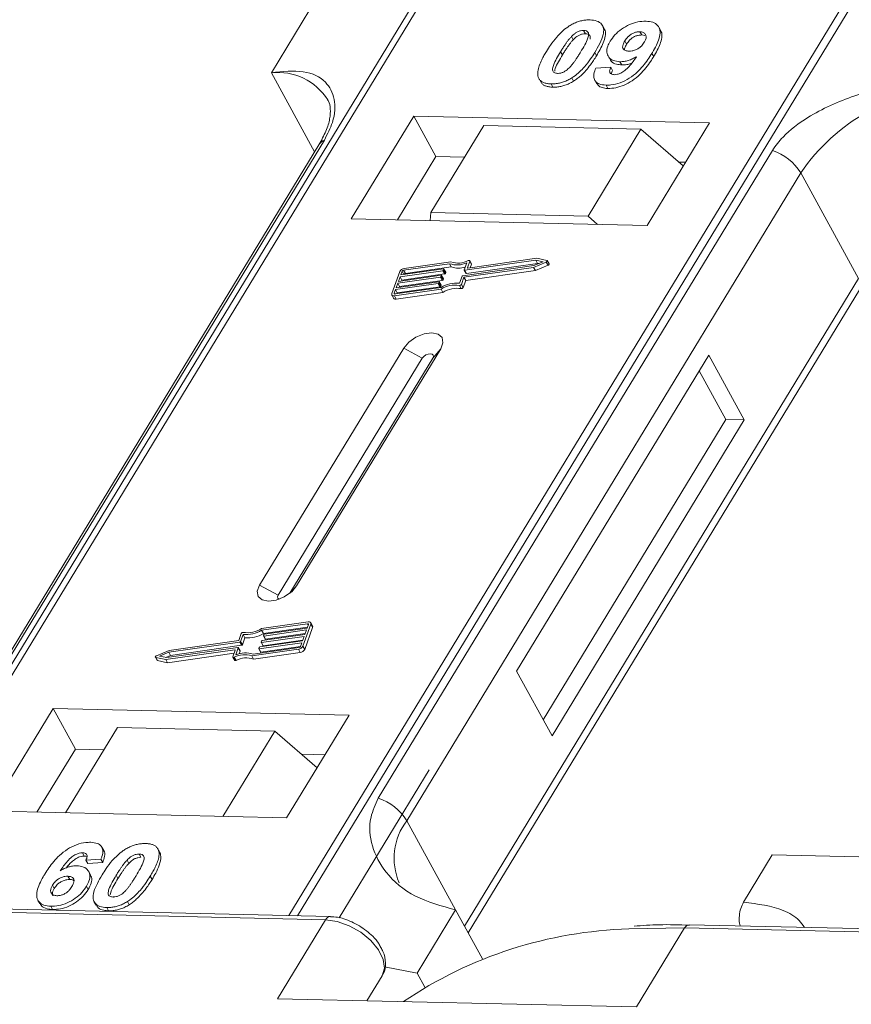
# Model space of a CAD drawing. Header units: millimetres. Extents: x -765 to 710, y 139 to 1172.
# Tile 41 of 76: x 160 to 193, y 943 to 981. Entities that reach past the tile are written whole.
import ezdxf

# ---------------------------------------------------------------- set-up
doc = ezdxf.new("R2010")
doc.units = ezdxf.units.MM

msp = doc.modelspace()

# ---------------------------------------------------------------- linework, layer by layer
at = {"color": 7, "linetype": 'Continuous', "lineweight": 15}
for p, q in [((176.016, 982.058), (154.336, 946.428)), ((154.605, 946.422), (176.302, 982.079)), ((192.519, 981.707), (170.822, 946.05)), ((171.155, 946.042), (192.835, 981.672)), ((171.639, 981.252), (170.145, 978.797)), ((182.278, 980.439), (182.347, 980.312)), ((183.076, 980.509), (183.007, 980.635)), ((185.263, 980.444), (185.194, 980.57)), ((181.806, 980.205), (181.875, 980.079)), ((184.532, 980.262), (184.463, 980.388)), ((184.532, 980.262), (184.659, 980.237)), ((183.878, 980.029), (183.947, 979.903)), ((181.384, 979.614), (181.453, 979.488)), ((182.776, 979.453), (182.707, 979.579)), ((183.224, 979.449), (183.293, 979.323)), ((184.999, 979.423), (184.93, 979.549)), ((182.748, 978.971), (183.332, 979.01)), ((183.332, 979.01), (183.401, 978.884)), ((183.689, 979.225), (183.758, 979.099)), ((170.145, 978.797), (171.827, 975.722)), ((181.82, 978.595), (181.889, 978.469)), ((180.589, 978.498), (180.658, 978.372)), ((181.014, 978.361), (181.083, 978.235)), ((182.712, 978.505), (182.781, 978.379)), ((183.147, 978.312), (183.216, 978.186)), ((175.676, 977.114), (173.248, 973.125)), ((187.169, 976.851), (175.676, 977.114)), ((175.676, 977.114), (176.538, 975.538)), ((178.398, 976.741), (176.344, 973.365)), ((184.504, 976.601), (178.398, 976.741)), ((184.741, 972.861), (187.169, 976.851)), ((182.45, 973.225), (184.504, 976.601)), ((184.504, 976.601), (186.148, 975.173)), ((171.991, 975.992), (156.678, 950.826)), ((156.893, 951.013), (172.206, 976.178)), ((189.61, 975.779), (174.297, 950.613)), ((176.538, 975.538), (175.044, 973.083)), ((177.651, 975.513), (176.538, 975.538)), ((186.235, 975.316), (185.977, 975.322)), ((175.405, 949.736), (190.718, 974.902)), ((192.959, 970.804), (190.718, 974.902)), ((176.344, 973.365), (176.321, 973.054)), ((182.45, 973.225), (176.344, 973.365)), ((182.818, 972.905), (182.45, 973.225)), ((173.248, 973.125), (184.741, 972.861)), ((177.069, 971.376), (175.281, 971.122)), ((177.123, 971.451), (175.306, 971.193)), ((177.137, 971.25), (177.069, 971.376)), ((177.582, 970.91), (180.341, 971.302)), ((177.642, 971.137), (177.74, 971.411)), ((180.418, 971.515), (177.658, 971.123)), ((177.727, 970.997), (180.487, 971.389)), ((177.759, 971.221), (177.851, 971.478)), ((180.462, 971.588), (177.775, 971.207)), ((177.919, 971.37), (177.85, 971.496)), ((177.851, 971.478), (177.92, 971.352)), ((177.873, 971.221), (177.92, 971.352)), ((180.334, 971.234), (180.826, 971.441)), ((180.341, 971.302), (180.703, 971.454)), ((180.403, 971.107), (180.895, 971.315)), ((180.703, 971.454), (180.418, 971.515)), ((180.487, 971.389), (180.418, 971.515)), ((180.849, 971.506), (180.462, 971.588)), ((180.487, 971.389), (180.527, 971.38)), ((180.826, 971.441), (180.895, 971.315)), ((180.934, 971.369), (180.865, 971.496)), ((175.13, 971.067), (174.825, 970.216)), ((175.082, 970.69), (176.742, 970.925)), ((176.806, 971.103), (175.146, 970.867)), ((175.171, 970.938), (176.831, 971.174)), ((175.222, 971.08), (175.171, 970.938)), ((175.215, 970.741), (176.875, 970.977)), ((175.29, 970.955), (175.222, 971.08)), ((175.281, 971.122), (175.35, 970.996)), ((175.35, 970.996), (177.137, 971.25)), ((176.759, 970.911), (176.746, 970.875)), ((176.815, 970.749), (176.746, 970.875)), ((176.827, 970.794), (176.758, 970.92)), ((176.828, 970.785), (176.759, 970.911)), ((176.875, 970.977), (176.806, 971.103)), ((176.848, 971.159), (176.835, 971.124)), ((176.904, 970.998), (176.835, 971.124)), ((176.917, 971.042), (176.848, 971.168)), ((176.917, 971.033), (176.848, 971.159)), ((176.904, 970.998), (176.917, 971.033)), ((177.454, 970.615), (177.552, 970.889)), ((177.625, 970.849), (180.334, 971.234)), ((177.642, 971.128), (177.711, 971.002)), ((177.727, 970.997), (177.658, 971.123)), ((177.694, 970.723), (180.403, 971.107)), ((177.766, 971.207), (177.759, 971.221)), ((180.403, 971.107), (180.334, 971.234)), ((176.628, 970.606), (174.967, 970.37)), ((174.993, 970.441), (176.653, 970.677)), ((175.056, 970.619), (174.993, 970.441)), ((176.717, 970.854), (175.056, 970.619)), ((175.125, 970.493), (175.056, 970.619)), ((175.146, 970.867), (175.082, 970.69)), ((175.113, 970.458), (175.125, 970.493)), ((175.125, 970.493), (176.786, 970.728)), ((175.215, 970.741), (175.146, 970.867)), ((175.202, 970.707), (175.215, 970.741)), ((176.697, 970.48), (176.628, 970.606)), ((176.67, 970.663), (176.657, 970.627)), ((176.726, 970.501), (176.657, 970.627)), ((176.738, 970.546), (176.669, 970.672)), ((176.67, 970.663), (176.739, 970.537)), ((176.786, 970.728), (176.717, 970.854)), ((176.726, 970.501), (176.739, 970.537)), ((176.815, 970.749), (176.828, 970.785)), ((177.449, 970.533), (177.518, 970.407)), ((177.526, 970.574), (177.625, 970.849)), ((177.595, 970.448), (177.526, 970.574)), ((177.595, 970.448), (177.694, 970.723)), ((177.694, 970.723), (177.625, 970.849)), ((192.959, 970.804), (177.646, 945.639)), ((174.826, 970.161), (174.895, 970.035)), ((174.967, 970.37), (174.916, 970.229)), ((174.916, 970.229), (174.932, 970.2)), ((174.924, 970.129), (176.74, 970.387)), ((174.993, 970.003), (174.924, 970.129)), ((174.949, 970.2), (176.737, 970.454)), ((175.036, 970.244), (174.967, 970.37)), ((174.993, 970.003), (176.809, 970.261)), ((175.024, 970.21), (175.036, 970.244)), ((175.036, 970.244), (176.697, 970.48)), ((176.809, 970.261), (176.74, 970.387)), ((177.789, 945.378), (192.993, 970.364)), ((175.289, 968.099), (169.686, 958.892)), ((171.123, 958.859), (176.725, 968.066)), ((175.289, 968.099), (176.009, 967.709)), ((176.725, 968.066), (176.418, 967.7)), ((187.141, 967.827), (179.671, 955.551)), ((188.52, 965.305), (187.141, 967.827)), ((176.009, 967.709), (170.407, 958.502)), ((170.866, 958.575), (176.418, 967.7)), ((187.802, 965.322), (186.767, 967.213)), ((180.706, 953.66), (187.802, 965.322)), ((181.051, 953.029), (188.52, 965.305)), ((188.52, 965.305), (187.802, 965.322)), ((170.407, 958.502), (169.686, 958.892)), ((171.123, 958.859), (170.934, 958.633)), ((171.579, 957.459), (169.763, 957.201)), ((171.554, 957.388), (169.766, 957.134)), ((169.835, 957.008), (169.766, 957.134)), ((169.835, 957.008), (171.548, 957.251)), ((171.51, 957.146), (169.85, 956.91)), ((169.876, 956.981), (171.536, 957.217)), ((171.373, 956.521), (171.678, 957.372)), ((171.442, 956.394), (171.747, 957.246)), ((171.447, 956.969), (171.51, 957.146)), ((171.536, 957.217), (171.587, 957.359)), ((171.58, 957.34), (171.554, 957.388)), ((171.746, 957.301), (171.677, 957.427)), ((171.678, 957.372), (171.747, 957.246)), ((168.878, 956.739), (166.169, 956.354)), ((168.977, 957.013), (168.878, 956.739)), ((169.049, 956.972), (168.951, 956.698)), ((169.02, 956.572), (169.118, 956.846)), ((169.118, 956.846), (169.049, 956.972)), ((169.697, 956.485), (171.357, 956.72)), ((171.421, 956.898), (169.761, 956.662)), ((169.786, 956.733), (171.447, 956.969)), ((169.83, 956.536), (171.37, 956.754)), ((169.834, 956.925), (169.846, 956.96)), ((169.834, 956.915), (169.903, 956.789)), ((169.919, 956.784), (169.85, 956.91)), ((169.919, 956.784), (171.459, 957.003)), ((171.357, 956.72), (171.421, 956.898)), ((166.169, 956.354), (165.677, 956.147)), ((166.041, 955.999), (168.728, 956.381)), ((166.085, 956.073), (168.845, 956.465)), ((168.921, 956.677), (166.162, 956.286)), ((166.231, 956.159), (168.99, 956.551)), ((168.744, 956.366), (168.652, 956.109)), ((168.741, 956.357), (168.728, 956.381)), ((168.861, 956.45), (168.763, 956.176)), ((168.93, 956.333), (168.861, 956.459)), ((168.93, 956.324), (168.861, 956.45)), ((168.99, 956.551), (168.921, 956.677)), ((169.02, 956.572), (168.951, 956.698)), ((169.38, 956.137), (171.197, 956.395)), ((169.435, 956.212), (171.222, 956.466)), ((169.655, 956.428), (169.668, 956.464)), ((169.655, 956.419), (169.724, 956.293)), ((171.332, 956.649), (169.672, 956.414)), ((169.741, 956.288), (169.672, 956.414)), ((169.741, 956.288), (171.28, 956.506)), ((169.744, 956.676), (169.757, 956.712)), ((169.745, 956.667), (169.814, 956.541)), ((169.83, 956.536), (169.761, 956.662)), ((171.197, 956.395), (171.266, 956.269)), ((171.281, 956.508), (171.332, 956.649)), ((171.442, 956.394), (171.373, 956.521)), ((165.638, 956.092), (165.707, 955.966)), ((165.654, 956.081), (166.041, 955.999)), ((165.723, 955.955), (165.654, 956.081)), ((165.723, 955.955), (166.11, 955.873)), ((166.162, 956.286), (165.8, 956.133)), ((165.8, 956.133), (166.085, 956.073)), ((166.11, 955.873), (166.041, 955.999)), ((166.045, 956.081), (166.231, 956.159)), ((166.11, 955.873), (168.699, 956.241)), ((166.231, 956.159), (166.162, 956.286)), ((168.653, 956.091), (168.722, 955.965)), ((168.775, 955.961), (168.706, 956.087)), ((168.893, 956.219), (168.93, 956.324)), ((169.449, 956.011), (169.38, 956.137)), ((169.449, 956.011), (171.266, 956.269)), ((179.671, 955.551), (181.051, 953.029)), ((161.67, 954.097), (159.243, 950.107)), ((173.163, 953.833), (161.67, 954.097)), ((161.67, 954.097), (162.532, 952.521)), ((170.736, 949.844), (173.163, 953.833)), ((164.169, 953.355), (162.152, 950.041)), ((164.169, 953.355), (170.274, 953.215)), ((168.257, 949.9), (170.274, 953.215)), ((170.274, 953.215), (171.919, 951.788)), ((162.532, 952.521), (161.039, 950.066)), ((163.646, 952.495), (162.532, 952.521)), ((172.229, 952.298), (171.306, 952.32)), ((176.277, 951.707), (172.785, 945.968)), ((159.243, 950.107), (170.736, 949.844)), ((175.405, 949.736), (177.301, 946.27)), ((163.63, 948.579), (163.561, 948.705)), ((165.691, 948.701), (165.685, 948.712)), ((162.807, 948.49), (162.876, 948.364)), ((165.011, 948.44), (165.08, 948.314)), ((165.764, 948.582), (165.833, 948.455)), ((188.487, 946.568), (189.607, 948.409)), ((189.607, 948.409), (196.591, 948.249)), ((163.525, 948.239), (162.941, 948.2)), ((162.941, 948.2), (163.01, 948.074)), ((163.01, 948.074), (163.594, 948.113)), ((163.525, 948.239), (163.594, 948.113)), ((164.608, 948.08), (164.539, 948.206)), ((162.242, 947.578), (162.311, 947.452)), ((163.12, 947.632), (163.051, 947.758)), ((164.116, 947.614), (164.185, 947.487)), ((165.442, 947.583), (165.511, 947.457)), ((161.644, 947.233), (161.712, 947.107)), ((162.963, 947.192), (163.032, 947.066)), ((172.435, 946.013), (138.252, 946.797)), ((138.07, 946.672), (172.253, 945.888)), ((161.078, 946.642), (161.147, 946.516)), ((161.572, 946.412), (161.641, 946.286)), ((163.266, 946.576), (163.335, 946.45)), ((164.553, 946.597), (164.622, 946.471)), ((163.747, 946.362), (163.816, 946.236)), ((177.301, 946.27), (175.807, 943.815)), ((177.301, 946.27), (178.343, 944.365)), ((172.253, 945.888), (170.385, 942.819)), ((220.562, 944.908), (186.379, 945.693)), ((184.037, 945.53), (186.196, 945.568)), ((184.329, 942.499), (186.196, 945.568)), ((186.196, 945.568), (220.38, 944.784)), ((174.446, 943.712), (173.854, 942.739)), ((173.854, 942.739), (174.446, 943.712)), ((174.544, 944.056), (175.807, 943.815)), ((175.807, 943.815), (176.106, 943.267)), ((170.385, 942.819), (184.329, 942.499))]:
    msp.add_line(p, q, dxfattribs=at)
at = {"color": 7, "linetype": 'Continuous', "lineweight": 15, "flags": 128}
for points in [[(177.797, 971.501), (177.809, 971.505), (177.82, 971.507), (177.831, 971.507), (177.84, 971.505), (177.847, 971.5), (177.851, 971.494), (177.853, 971.486), (177.851, 971.478)], [(180.849, 971.506), (180.859, 971.502), (180.865, 971.496), (180.867, 971.487), (180.866, 971.477), (180.86, 971.467), (180.851, 971.457), (180.839, 971.448), (180.826, 971.441)], [(180.895, 971.315), (180.908, 971.322), (180.92, 971.331), (180.929, 971.341), (180.935, 971.351), (180.936, 971.361), (180.934, 971.369)], [(176.742, 970.925), (176.747, 970.926), (176.75, 970.925), (176.754, 970.924), (176.757, 970.923), (176.758, 970.92), (176.759, 970.917), (176.76, 970.914), (176.759, 970.911)], [(176.831, 971.174), (176.836, 971.174), (176.84, 971.174), (176.843, 971.172), (176.846, 971.171), (176.848, 971.168), (176.849, 971.166), (176.849, 971.163), (176.848, 971.159)], [(177.658, 971.123), (177.654, 971.122), (177.65, 971.123), (177.646, 971.124), (177.644, 971.126), (177.642, 971.128), (177.641, 971.131), (177.641, 971.134), (177.642, 971.137)], [(177.775, 971.207), (177.771, 971.206), (177.767, 971.207), (177.764, 971.208), (177.761, 971.21), (177.759, 971.212), (177.758, 971.215), (177.758, 971.218), (177.759, 971.221)], [(176.653, 970.677), (176.657, 970.677), (176.661, 970.677), (176.665, 970.676), (176.667, 970.674), (176.669, 970.672), (176.67, 970.669), (176.67, 970.666), (176.67, 970.663)], [(174.924, 970.129), (174.898, 970.127), (174.874, 970.129), (174.854, 970.136), (174.838, 970.146), (174.827, 970.16), (174.821, 970.176), (174.82, 970.195), (174.825, 970.216)], [(174.916, 970.229), (174.915, 970.222), (174.915, 970.216), (174.917, 970.21), (174.921, 970.205), (174.926, 970.202), (174.933, 970.2), (174.941, 970.199), (174.949, 970.2)], [(176.725, 968.066), (176.813, 968.302), (176.779, 968.505), (176.627, 968.643), (176.38, 968.696), (176.077, 968.656), (175.763, 968.528), (175.486, 968.333), (175.289, 968.099)], [(176.418, 967.7), (176.444, 967.767), (176.434, 967.825), (176.39, 967.864), (176.32, 967.879), (176.234, 967.868), (176.144, 967.831), (176.065, 967.775), (176.009, 967.709)], [(169.686, 958.892), (169.598, 958.656), (169.633, 958.453), (169.785, 958.315), (170.031, 958.262), (170.334, 958.302), (170.648, 958.43), (170.925, 958.625), (171.123, 958.859)], [(170.407, 958.502), (170.382, 958.435), (170.392, 958.377), (170.435, 958.337), (170.439, 958.335)], [(171.587, 957.359), (171.588, 957.365), (171.588, 957.372), (171.586, 957.377), (171.582, 957.382), (171.577, 957.385), (171.57, 957.387), (171.562, 957.388), (171.554, 957.388)], [(171.579, 957.459), (171.605, 957.46), (171.629, 957.458), (171.649, 957.451), (171.665, 957.441), (171.676, 957.428), (171.683, 957.411), (171.683, 957.392), (171.678, 957.372)], [(169.85, 956.91), (169.846, 956.91), (169.842, 956.91), (169.838, 956.911), (169.836, 956.913), (169.834, 956.915), (169.833, 956.918), (169.833, 956.921), (169.834, 956.925)], [(168.728, 956.381), (168.732, 956.381), (168.736, 956.38), (168.739, 956.379), (168.742, 956.378), (168.744, 956.375), (168.745, 956.373), (168.745, 956.37), (168.744, 956.366)], [(168.845, 956.465), (168.849, 956.465), (168.853, 956.464), (168.857, 956.463), (168.859, 956.462), (168.861, 956.459), (168.862, 956.457), (168.862, 956.453), (168.861, 956.45)], [(169.672, 956.414), (169.667, 956.413), (169.663, 956.414), (169.66, 956.415), (169.657, 956.417), (169.655, 956.419), (169.654, 956.422), (169.654, 956.425), (169.655, 956.428)], [(169.761, 956.662), (169.757, 956.662), (169.753, 956.662), (169.749, 956.663), (169.747, 956.665), (169.745, 956.667), (169.744, 956.67), (169.744, 956.673), (169.744, 956.676)], [(165.654, 956.081), (165.644, 956.085), (165.638, 956.092), (165.636, 956.1), (165.637, 956.11), (165.643, 956.121), (165.652, 956.131), (165.664, 956.14), (165.677, 956.147)], [(168.706, 956.087), (168.694, 956.082), (168.683, 956.08), (168.672, 956.08), (168.663, 956.083), (168.656, 956.087), (168.652, 956.093), (168.65, 956.101), (168.652, 956.109)], [(168.722, 955.965), (168.725, 955.961), (168.732, 955.956), (168.741, 955.954), (168.752, 955.954), (168.763, 955.956), (168.775, 955.961)], [(172.253, 945.888), (172.7, 945.824), (173.167, 945.657), (173.616, 945.402), (174.006, 945.079), (174.305, 944.718), (174.486, 944.349), (174.535, 944.004), (174.446, 943.712)]]:
    msp.add_lwpolyline(points, dxfattribs=at)
at = {"color": 7, "linetype": 'Continuous', "lineweight": 15}
for centre, radius, start, end in [((170.385, 976.489), 2.32, 32.7281, 95.9449), ((196.89, 970.75), 7.439, 91.2925, 146.0732), ((172.404, 975.735), 0.486, 114.0472, 148.0355), ((188.967, 973.83), 2.052, 31.4947, 71.765), ((177.359, 972.235), 0.907, 251.2927, 294.8085), ((177.405, 972.219), 0.819, 249.8549, 298.6145), ((177.9, 971.36), 0.0214, 336.1246, 26.8104), ((175.336, 970.966), 0.229, 97.4207, 153.8527), ((175.29, 971.046), 0.0762, 97.4207, 153.8527), ((175.36, 970.919), 0.0769, 97.5763, 152.4403), ((176.712, 970.892), 0.0381, 277.4207, 333.8527), ((176.801, 971.14), 0.0381, 277.4207, 333.8527), ((176.87, 971.014), 0.0381, 277.4207, 333.8527), ((176.907, 971.037), 0.011, 336.9348, 26.0002), ((177.419, 972.052), 0.85, 250.6487, 287.8017), ((177.587, 970.872), 0.0381, 97.4207, 153.8527), ((177.723, 971.011), 0.0149, 216.6597, 287.1115), ((176.623, 970.644), 0.0381, 277.4207, 333.8527), ((176.692, 970.518), 0.0381, 277.4207, 333.8527), ((177.34, 969.447), 1.173, 84.4424, 120.9301), ((176.728, 970.541), 0.011, 336.9348, 26.0002), ((177.283, 969.55), 0.998, 80.3986, 122.9491), ((176.781, 970.766), 0.0381, 277.4207, 333.8527), ((176.818, 970.789), 0.011, 336.9348, 26.0002), ((177.46, 970.606), 0.0736, 261.7629, 334.647), ((177.352, 969.423), 0.998, 80.3986, 122.9491), ((177.529, 970.48), 0.0736, 261.7629, 334.647), ((174.967, 970.088), 0.0892, 216.6597, 287.1115), ((169.163, 958.14), 1.173, 264.4424, 300.9301), ((169.22, 958.038), 0.998, 260.3986, 302.9491), ((171.686, 957.272), 0.0661, 336.9348, 26.0002), ((169.043, 956.981), 0.0736, 81.7629, 154.647), ((169.232, 958.014), 1.173, 264.4424, 300.9301), ((169.791, 956.695), 0.0381, 97.4207, 153.8527), ((169.88, 956.943), 0.0381, 97.4207, 153.8527), ((169.915, 956.798), 0.0149, 216.6597, 287.1115), ((168.916, 956.715), 0.0381, 277.4207, 333.8527), ((168.985, 956.589), 0.0381, 277.4207, 333.8527), ((169.702, 956.447), 0.0381, 97.4207, 153.8527), ((169.825, 956.55), 0.0149, 216.6597, 287.1115), ((171.167, 956.621), 0.229, 277.4207, 333.8527), ((171.213, 956.541), 0.0762, 277.4207, 333.8527), ((171.236, 956.495), 0.229, 277.4207, 333.8527), ((165.725, 955.976), 0.0212, 210.2186, 262.8226), ((169.098, 955.368), 0.819, 69.8549, 118.6145), ((169.144, 955.352), 0.907, 71.2927, 114.8085), ((169.167, 955.242), 0.819, 69.8549, 118.6145), ((168.92, 956.328), 0.011, 336.9348, 26.0002), ((169.736, 956.302), 0.0149, 216.6597, 287.1115), ((173.654, 948.664), 2.052, 31.4947, 71.765), ((177.35, 948.273), 2.434, 143.0587, 202.974), ((172.445, 945.803), 0.21, 92.0598, 156.0028), ((186.396, 945.472), 0.221, 94.3757, 154.3004), ((184.505, 929.065), 16.472, 91.6287, 124.0831)]:
    msp.add_arc(centre, radius, start, end, dxfattribs=at)
for points, knots in [([(181.72, 980.613), (181.771, 980.643), (181.874, 980.705), (182.038, 980.773), (182.204, 980.821), (182.34, 980.841), (182.447, 980.848), (182.5, 980.848), (182.527, 980.848)], [0, 0, 0, 0, 0.193776, 0.3936, 0.587864, 0.788908, 0.894169, 1, 1, 1, 1]), ([(182.527, 980.848), (182.62, 980.839), (182.808, 980.822), (182.987, 980.695), (183.072, 980.51), (183.029, 980.137), (182.844, 979.816), (182.707, 979.579)], [0, 0, 0, 0, 0.147566, 0.296688, 0.431278, 0.580404, 1, 1, 1, 1]), ([(180.832, 979.627), (180.883, 979.709), (181, 979.895), (181.249, 980.219), (181.508, 980.475), (181.699, 980.6), (181.72, 980.613)], [0, 0, 0, 0, 0.2367308, 0.5375555, 0.9496679, 1, 1, 1, 1]), ([(181.806, 980.205), (181.849, 980.247), (181.918, 980.315), (182.043, 980.391), (182.156, 980.429), (182.234, 980.438), (182.273, 980.439), (182.278, 980.439)], [0, 0, 0, 0, 0.334804, 0.542561, 0.750382, 0.970721, 1, 1, 1, 1]), ([(182.278, 980.439), (182.317, 980.434), (182.386, 980.427), (182.452, 980.377), (182.478, 980.285), (182.445, 980.115), (182.323, 979.873), (182.213, 979.689), (182.158, 979.597)], [0, 0, 0, 0, 0.1046136, 0.1888141, 0.2735119, 0.444127, 0.7194809, 1, 1, 1, 1]), ([(182.776, 979.453), (182.824, 979.535), (182.975, 979.79), (183.119, 980.128), (183.142, 980.406), (183.08, 980.481), (183.064, 980.502)], [0, 0, 0, 0, 0.220552, 0.687786, 0.91457, 1, 1, 1, 1]), ([(183.31, 980.018), (183.366, 980.1), (183.478, 980.266), (183.74, 980.496), (184.052, 980.673), (184.391, 980.786), (184.595, 980.794), (184.701, 980.798)], [0, 0, 0, 0, 0.197927, 0.397728, 0.597413, 0.790584, 1, 1, 1, 1]), ([(184.701, 980.798), (184.795, 980.789), (184.982, 980.772), (185.165, 980.641), (185.26, 980.449), (185.233, 980.117), (185.082, 979.804), (184.952, 979.586), (184.93, 979.549)], [0, 0, 0, 0, 0.148288, 0.297745, 0.443713, 0.607791, 0.934708, 1, 1, 1, 1]), ([(184.999, 979.423), (185.047, 979.505), (185.192, 979.753), (185.32, 980.086), (185.328, 980.35), (185.265, 980.422), (185.252, 980.437)], [0, 0, 0, 0, 0.227122, 0.68486, 0.934898, 1, 1, 1, 1]), ([(181.384, 979.614), (181.409, 979.655), (181.46, 979.737), (181.531, 979.848), (181.599, 979.947), (181.662, 980.033), (181.728, 980.12), (181.78, 980.177), (181.806, 980.205)], [0, 0, 0, 0, 0.205942, 0.411959, 0.558149, 0.704502, 0.851801, 1, 1, 1, 1]), ([(181.453, 979.488), (181.478, 979.529), (181.529, 979.611), (181.6, 979.722), (181.668, 979.82), (181.731, 979.907), (181.797, 979.994), (181.849, 980.051), (181.875, 980.079)], [0, 0, 0, 0, 0.205942, 0.411959, 0.558149, 0.704502, 0.851801, 1, 1, 1, 1]), ([(181.875, 980.079), (181.918, 980.121), (181.987, 980.189), (182.112, 980.265), (182.225, 980.303), (182.303, 980.312), (182.342, 980.312), (182.347, 980.312)], [0, 0, 0, 0, 0.334804, 0.542561, 0.750382, 0.970721, 1, 1, 1, 1]), ([(182.347, 980.312), (182.386, 980.308), (182.456, 980.301), (182.521, 980.251), (182.544, 980.184), (182.532, 980.13), (182.526, 980.104)], [0, 0, 0, 0, 0.293658, 0.530016, 0.767769, 1, 1, 1, 1]), ([(183.878, 980.029), (183.913, 980.082), (183.969, 980.167), (184.09, 980.276), (184.208, 980.34), (184.339, 980.383), (184.418, 980.386), (184.463, 980.388)], [0, 0, 0, 0, 0.29132, 0.465539, 0.641632, 0.798664, 1, 1, 1, 1]), ([(183.947, 979.903), (183.982, 979.956), (184.038, 980.041), (184.159, 980.15), (184.277, 980.214), (184.408, 980.257), (184.487, 980.26), (184.532, 980.262)], [0, 0, 0, 0, 0.29132, 0.465539, 0.641632, 0.798664, 1, 1, 1, 1]), ([(184.463, 980.388), (184.509, 980.383), (184.602, 980.372), (184.684, 980.297), (184.717, 980.198), (184.69, 980.085), (184.649, 980.011), (184.63, 979.977)], [0, 0, 0, 0, 0.207955, 0.420406, 0.62732, 0.827707, 1, 1, 1, 1]), ([(183.689, 979.225), (183.596, 979.235), (183.41, 979.255), (183.239, 979.393), (183.161, 979.585), (183.194, 979.805), (183.275, 979.954), (183.31, 980.018)], [0, 0, 0, 0, 0.210189, 0.421773, 0.623603, 0.837034, 1, 1, 1, 1]), ([(184.031, 979.632), (183.985, 979.637), (183.899, 979.646), (183.816, 979.706), (183.785, 979.788), (183.806, 979.901), (183.851, 979.981), (183.878, 980.029)], [0, 0, 0, 0, 0.213937, 0.398075, 0.583091, 0.751666, 1, 1, 1, 1]), ([(183.864, 979.682), (183.867, 979.708), (183.874, 979.778), (183.919, 979.855), (183.947, 979.903)], [0, 0, 0, 0, 0.366323, 1, 1, 1, 1]), ([(184.63, 979.977), (184.597, 979.928), (184.542, 979.846), (184.417, 979.744), (184.289, 979.679), (184.154, 979.636), (184.072, 979.634), (184.031, 979.632)], [0, 0, 0, 0, 0.267394, 0.447214, 0.627122, 0.813065, 1, 1, 1, 1]), ([(180.51, 978.628), (180.502, 978.662), (180.486, 978.731), (180.497, 978.878), (180.547, 979.068), (180.637, 979.276), (180.734, 979.463), (180.799, 979.572), (180.832, 979.627)], [0, 0, 0, 0, 0.118441, 0.239346, 0.459593, 0.684925, 0.84224, 1, 1, 1, 1]), ([(181.263, 978.77), (181.217, 978.776), (181.142, 978.786), (181.083, 978.842), (181.065, 978.938), (181.101, 979.108), (181.226, 979.348), (181.331, 979.525), (181.384, 979.614)], [0, 0, 0, 0, 0.12537, 0.20229, 0.279179, 0.464758, 0.730582, 1, 1, 1, 1]), ([(181.155, 978.856), (181.16, 978.889), (181.174, 979.005), (181.299, 979.223), (181.401, 979.399), (181.453, 979.488)], [0, 0, 0, 0, 0.166989, 0.580698, 1, 1, 1, 1]), ([(182.158, 979.597), (182.132, 979.556), (182.082, 979.474), (182.01, 979.363), (181.943, 979.264), (181.879, 979.177), (181.813, 979.089), (181.761, 979.032), (181.735, 979.004)], [0, 0, 0, 0, 0.20527, 0.410616, 0.55715, 0.703844, 0.851471, 1, 1, 1, 1]), ([(182.707, 979.579), (182.656, 979.497), (182.539, 979.311), (182.294, 978.994), (182.038, 978.738), (181.848, 978.614), (181.82, 978.595)], [0, 0, 0, 0, 0.237281, 0.538591, 0.932677, 1, 1, 1, 1]), ([(181.889, 978.469), (181.938, 978.502), (182.036, 978.568), (182.198, 978.707), (182.371, 978.885), (182.532, 979.086), (182.666, 979.276), (182.739, 979.394), (182.776, 979.453)], [0, 0, 0, 0, 0.118595, 0.239509, 0.447458, 0.659935, 0.829685, 1, 1, 1, 1]), ([(184.93, 979.549), (184.878, 979.468), (184.722, 979.221), (184.45, 978.882), (184.06, 978.574), (183.698, 978.394), (183.381, 978.316), (183.209, 978.313), (183.147, 978.312)], [0, 0, 0, 0, 0.142337, 0.429127, 0.589943, 0.751205, 0.909895, 1, 1, 1, 1]), ([(183.216, 978.186), (183.316, 978.19), (183.518, 978.198), (183.853, 978.307), (184.183, 978.485), (184.561, 978.8), (184.814, 979.128), (184.962, 979.363), (184.999, 979.423)], [0, 0, 0, 0, 0.14324, 0.28761, 0.430449, 0.591135, 0.89544, 1, 1, 1, 1]), ([(183.304, 979.33), (183.317, 979.3), (183.36, 979.205), (183.521, 979.12), (183.688, 979.105), (183.758, 979.099)], [0, 0, 0, 0, 0.20752, 0.66568, 1, 1, 1, 1]), ([(183.467, 978.72), (183.507, 978.722), (183.589, 978.727), (183.735, 978.785), (183.9, 978.887), (184.114, 979.108), (184.244, 979.292), (184.333, 979.419)], [0, 0, 0, 0, 0.112015, 0.224355, 0.367768, 0.565827, 1, 1, 1, 1]), ([(184.333, 979.419), (184.282, 979.39), (184.178, 979.331), (184.039, 979.279), (183.929, 979.249), (183.847, 979.234), (183.767, 979.226), (183.715, 979.225), (183.689, 979.225)], [0, 0, 0, 0, 0.243491, 0.496266, 0.61821, 0.741704, 0.870158, 1, 1, 1, 1]), ([(181.735, 979.004), (181.692, 978.962), (181.623, 978.894), (181.499, 978.819), (181.387, 978.78), (181.309, 978.771), (181.269, 978.77), (181.263, 978.77)], [0, 0, 0, 0, 0.333678, 0.540413, 0.747264, 0.961209, 1, 1, 1, 1]), ([(183.147, 978.312), (183.053, 978.321), (182.884, 978.338), (182.727, 978.454), (182.657, 978.63), (182.686, 978.815), (182.735, 978.938), (182.748, 978.971)], [0, 0, 0, 0, 0.242788, 0.438865, 0.634801, 0.900936, 1, 1, 1, 1]), ([(183.332, 979.01), (183.312, 978.961), (183.281, 978.885), (183.292, 978.795), (183.338, 978.746), (183.402, 978.724), (183.449, 978.721), (183.467, 978.72)], [0, 0, 0, 0, 0.344714, 0.529059, 0.714209, 0.892196, 1, 1, 1, 1]), ([(183.758, 979.099), (183.807, 979.1), (183.908, 979.102), (184.041, 979.132), (184.118, 979.159), (184.14, 979.166)], [0, 0, 0, 0, 0.409454, 0.83528, 1, 1, 1, 1]), ([(172.206, 976.178), (172.323, 976.413), (172.625, 977.013), (172.637, 977.808), (172.282, 978.512), (171.467, 978.928), (170.584, 978.84), (170.145, 978.797)], [0, 0, 0, 0, 0.125713, 0.321276, 0.524466, 0.763484, 1, 1, 1, 1]), ([(181.014, 978.361), (180.967, 978.364), (180.871, 978.369), (180.746, 978.399), (180.638, 978.45), (180.571, 978.513), (180.531, 978.575), (180.517, 978.61), (180.51, 978.628)], [0, 0, 0, 0, 0.192635, 0.388697, 0.582015, 0.783044, 0.890959, 1, 1, 1, 1]), ([(181.82, 978.595), (181.77, 978.565), (181.667, 978.504), (181.503, 978.436), (181.336, 978.388), (181.2, 978.368), (181.093, 978.361), (181.04, 978.361), (181.014, 978.361)], [0, 0, 0, 0, 0.193769, 0.393564, 0.587886, 0.789131, 0.894283, 1, 1, 1, 1]), ([(183.362, 978.743), (183.364, 978.769), (183.368, 978.814), (183.391, 978.863), (183.401, 978.884)], [0, 0, 0, 0, 0.569737, 1, 1, 1, 1]), ([(180.661, 978.375), (180.674, 978.361), (180.709, 978.321), (180.8, 978.278), (180.906, 978.25), (181.003, 978.238), (181.056, 978.236), (181.083, 978.235)], [0, 0, 0, 0, 0.143925, 0.415852, 0.697483, 0.848301, 1, 1, 1, 1]), ([(181.083, 978.235), (181.132, 978.235), (181.23, 978.236), (181.388, 978.259), (181.554, 978.304), (181.695, 978.361), (181.807, 978.419), (181.862, 978.452), (181.889, 978.469)], [0, 0, 0, 0, 0.193594, 0.390501, 0.584817, 0.78683, 0.892868, 1, 1, 1, 1]), ([(182.785, 978.381), (182.821, 978.334), (182.89, 978.242), (183.063, 978.194), (183.177, 978.188), (183.216, 978.186)], [0, 0, 0, 0, 0.4158523, 0.8021376, 1, 1, 1, 1]), ([(196.722, 978.187), (196.092, 978.255), (194.83, 978.392), (192.784, 977.968), (191.15, 977.218), (190.088, 976.432), (189.739, 975.956), (189.61, 975.779)], [0, 0, 0, 0, 0.249096, 0.498243, 0.745205, 0.90541, 1, 1, 1, 1]), ([(172.329, 977.741), (172.34, 977.726), (172.409, 977.633), (172.446, 977.429), (172.429, 977.024), (172.295, 976.543), (172.089, 976.172), (171.989, 975.991)], [0, 0, 0, 0, 0.054359, 0.333223, 0.559722, 0.78604, 1, 1, 1, 1]), ([(174.297, 950.613), (174.185, 950.367), (173.901, 949.737), (174.01, 948.72), (174.567, 947.645), (175.658, 946.726), (176.755, 946.421), (177.301, 946.27)], [0, 0, 0, 0, 0.125713, 0.321276, 0.524466, 0.763484, 1, 1, 1, 1]), ([(161.343, 947.661), (161.395, 947.742), (161.551, 947.989), (161.824, 948.328), (162.214, 948.636), (162.576, 948.816), (162.893, 948.894), (163.065, 948.897), (163.127, 948.898)], [0, 0, 0, 0, 0.142337, 0.429127, 0.589943, 0.751205, 0.909895, 1, 1, 1, 1]), ([(163.127, 948.898), (163.22, 948.889), (163.39, 948.873), (163.546, 948.755), (163.616, 948.581), (163.588, 948.397), (163.539, 948.274), (163.525, 948.239)], [0, 0, 0, 0, 0.242691, 0.439002, 0.635006, 0.895059, 1, 1, 1, 1]), ([(164.453, 948.615), (164.504, 948.645), (164.606, 948.706), (164.771, 948.774), (164.937, 948.822), (165.073, 948.842), (165.18, 948.849), (165.233, 948.849), (165.26, 948.849)], [0, 0, 0, 0, 0.193776, 0.3936, 0.587864, 0.788908, 0.894169, 1, 1, 1, 1]), ([(165.26, 948.849), (165.307, 948.846), (165.402, 948.842), (165.528, 948.811), (165.636, 948.761), (165.703, 948.697), (165.743, 948.636), (165.757, 948.6), (165.764, 948.582)], [0, 0, 0, 0, 0.192627, 0.388684, 0.582013, 0.783201, 0.891038, 1, 1, 1, 1]), ([(162.807, 948.49), (162.766, 948.488), (162.684, 948.483), (162.537, 948.424), (162.371, 948.321), (162.158, 948.1), (162.029, 947.917), (161.94, 947.791)], [0, 0, 0, 0, 0.112049, 0.22438, 0.370115, 0.570276, 1, 1, 1, 1]), ([(162.186, 947.909), (162.186, 947.909), (162.242, 947.986), (162.346, 948.106), (162.523, 948.252), (162.674, 948.33), (162.796, 948.362), (162.853, 948.364), (162.876, 948.364)], [0, 0, 0, 0, 0.000071, 0.368569, 0.571075, 0.774891, 0.911654, 1, 1, 1, 1]), ([(162.941, 948.2), (162.961, 948.248), (162.993, 948.323), (162.982, 948.413), (162.936, 948.464), (162.871, 948.486), (162.825, 948.489), (162.807, 948.49)], [0, 0, 0, 0, 0.33384, 0.524547, 0.716372, 0.891824, 1, 1, 1, 1]), ([(162.876, 948.364), (162.915, 948.363), (162.958, 948.361), (162.983, 948.342), (162.985, 948.34)], [0, 0, 0, 0, 0.900108, 1, 1, 1, 1]), ([(163.566, 947.631), (163.618, 947.713), (163.735, 947.899), (163.984, 948.222), (164.242, 948.477), (164.432, 948.601), (164.453, 948.615)], [0, 0, 0, 0, 0.237381, 0.538918, 0.949082, 1, 1, 1, 1]), ([(163.594, 948.113), (163.621, 948.193), (163.676, 948.353), (163.683, 948.52), (163.629, 948.573), (163.626, 948.576)], [0, 0, 0, 0, 0.481785, 0.969308, 1, 1, 1, 1]), ([(164.539, 948.206), (164.582, 948.248), (164.651, 948.316), (164.776, 948.392), (164.889, 948.431), (164.967, 948.439), (165.006, 948.44), (165.011, 948.44)], [0, 0, 0, 0, 0.3348035, 0.5425606, 0.750382, 0.9707212, 1, 1, 1, 1]), ([(164.608, 948.08), (164.651, 948.122), (164.72, 948.19), (164.845, 948.266), (164.958, 948.305), (165.036, 948.313), (165.075, 948.314), (165.08, 948.314)], [0, 0, 0, 0, 0.334804, 0.542561, 0.750382, 0.970721, 1, 1, 1, 1]), ([(165.011, 948.44), (165.05, 948.435), (165.119, 948.427), (165.183, 948.379), (165.21, 948.291), (165.18, 948.123), (165.058, 947.879), (164.946, 947.691), (164.889, 947.596)], [0, 0, 0, 0, 0.105646, 0.186221, 0.267042, 0.431541, 0.712708, 1, 1, 1, 1]), ([(165.764, 948.582), (165.772, 948.548), (165.788, 948.479), (165.777, 948.335), (165.731, 948.152), (165.643, 947.948), (165.545, 947.758), (165.476, 947.641), (165.442, 947.583)], [0, 0, 0, 0, 0.118432, 0.239329, 0.449434, 0.664178, 0.83182, 1, 1, 1, 1]), ([(165.511, 947.457), (165.559, 947.539), (165.667, 947.722), (165.803, 948.024), (165.871, 948.285), (165.84, 948.421), (165.833, 948.455)], [0, 0, 0, 0, 0.236775, 0.527928, 0.878334, 1, 1, 1, 1]), ([(165.833, 948.455), (165.82, 948.488), (165.802, 948.536), (165.763, 948.572), (165.75, 948.583)], [0, 0, 0, 0, 0.667997, 1, 1, 1, 1]), ([(161.94, 947.791), (161.992, 947.82), (162.096, 947.879), (162.235, 947.932), (162.345, 947.961), (162.426, 947.976), (162.507, 947.984), (162.558, 947.985), (162.585, 947.985)], [0, 0, 0, 0, 0.243654, 0.49576, 0.617892, 0.741503, 0.870025, 1, 1, 1, 1]), ([(162.585, 947.985), (162.677, 947.975), (162.864, 947.955), (163.033, 947.817), (163.112, 947.628), (163.081, 947.409), (162.999, 947.259), (162.963, 947.192)], [0, 0, 0, 0, 0.210216, 0.421975, 0.620016, 0.831037, 1, 1, 1, 1]), ([(164.116, 947.614), (164.141, 947.654), (164.192, 947.736), (164.263, 947.847), (164.331, 947.946), (164.394, 948.033), (164.461, 948.121), (164.513, 948.178), (164.539, 948.206)], [0, 0, 0, 0, 0.20527, 0.410616, 0.557148, 0.703844, 0.851475, 1, 1, 1, 1]), ([(164.185, 947.487), (164.21, 947.528), (164.261, 947.61), (164.332, 947.721), (164.4, 947.82), (164.463, 947.907), (164.53, 947.995), (164.582, 948.052), (164.608, 948.08)], [0, 0, 0, 0, 0.20527, 0.410616, 0.557148, 0.703844, 0.851475, 1, 1, 1, 1]), ([(161.572, 946.412), (161.479, 946.421), (161.292, 946.438), (161.108, 946.568), (161.013, 946.76), (161.041, 947.093), (161.192, 947.407), (161.322, 947.625), (161.343, 947.661)], [0, 0, 0, 0, 0.148269, 0.297647, 0.442421, 0.607851, 0.935658, 1, 1, 1, 1]), ([(161.644, 947.233), (161.678, 947.284), (161.734, 947.367), (161.863, 947.47), (161.992, 947.535), (162.124, 947.574), (162.204, 947.577), (162.242, 947.578)], [0, 0, 0, 0, 0.276721, 0.45687, 0.637007, 0.824068, 1, 1, 1, 1]), ([(162.242, 947.578), (162.289, 947.573), (162.375, 947.565), (162.455, 947.505), (162.49, 947.42), (162.466, 947.305), (162.42, 947.224), (162.396, 947.181)], [0, 0, 0, 0, 0.213757, 0.394944, 0.576585, 0.777311, 1, 1, 1, 1]), ([(163.032, 947.066), (163.075, 947.148), (163.162, 947.314), (163.182, 947.512), (163.126, 947.598), (163.109, 947.626)], [0, 0, 0, 0, 0.401791, 0.807526, 1, 1, 1, 1]), ([(163.747, 946.362), (163.653, 946.371), (163.466, 946.388), (163.286, 946.515), (163.196, 946.713), (163.256, 947.091), (163.44, 947.411), (163.566, 947.631)], [0, 0, 0, 0, 0.1475277, 0.2965695, 0.43214, 0.6087374, 1, 1, 1, 1]), ([(163.996, 946.771), (163.95, 946.778), (163.876, 946.787), (163.815, 946.842), (163.798, 946.937), (163.832, 947.105), (163.957, 947.345), (164.063, 947.524), (164.116, 947.614)], [0, 0, 0, 0, 0.125351, 0.2021974, 0.2791824, 0.4597421, 0.727968, 1, 1, 1, 1]), ([(164.889, 947.596), (164.864, 947.555), (164.814, 947.473), (164.742, 947.362), (164.675, 947.264), (164.612, 947.177), (164.545, 947.09), (164.493, 947.033), (164.467, 947.005)], [0, 0, 0, 0, 0.205942, 0.411959, 0.558149, 0.704502, 0.851801, 1, 1, 1, 1]), ([(165.442, 947.583), (165.39, 947.501), (165.274, 947.315), (165.029, 946.997), (164.772, 946.74), (164.581, 946.615), (164.553, 946.597)], [0, 0, 0, 0, 0.236629, 0.537361, 0.932986, 1, 1, 1, 1]), ([(161.81, 946.822), (161.764, 946.827), (161.671, 946.838), (161.589, 946.913), (161.557, 947.011), (161.583, 947.124), (161.624, 947.198), (161.644, 947.233)], [0, 0, 0, 0, 0.207905, 0.419981, 0.630626, 0.821735, 1, 1, 1, 1]), ([(162.963, 947.192), (162.907, 947.11), (162.795, 946.944), (162.534, 946.713), (162.217, 946.534), (161.877, 946.423), (161.674, 946.416), (161.572, 946.412)], [0, 0, 0, 0, 0.197831, 0.3973, 0.59891, 0.798741, 1, 1, 1, 1]), ([(161.712, 947.107), (161.747, 947.158), (161.803, 947.241), (161.932, 947.344), (162.061, 947.408), (162.193, 947.448), (162.273, 947.451), (162.311, 947.452)], [0, 0, 0, 0, 0.276721, 0.45687, 0.637007, 0.824068, 1, 1, 1, 1]), ([(162.396, 947.181), (162.361, 947.128), (162.305, 947.044), (162.185, 946.935), (162.065, 946.87), (161.934, 946.827), (161.854, 946.824), (161.81, 946.822)], [0, 0, 0, 0, 0.288697, 0.463553, 0.639942, 0.801808, 1, 1, 1, 1]), ([(162.311, 947.452), (162.36, 947.449), (162.428, 947.445), (162.466, 947.412), (162.477, 947.403)], [0, 0, 0, 0, 0.7157183, 1, 1, 1, 1]), ([(163.887, 946.856), (163.891, 946.887), (163.905, 947.003), (164.029, 947.22), (164.133, 947.398), (164.185, 947.487)], [0, 0, 0, 0, 0.159501, 0.57679, 1, 1, 1, 1]), ([(164.622, 946.471), (164.671, 946.503), (164.769, 946.569), (164.933, 946.71), (165.108, 946.891), (165.27, 947.094), (165.403, 947.284), (165.475, 947.399), (165.511, 947.457)], [0, 0, 0, 0, 0.11827, 0.2388803, 0.4507318, 0.6672091, 0.8333396, 1, 1, 1, 1]), ([(161.658, 946.818), (161.648, 946.842), (161.625, 946.895), (161.653, 946.999), (161.693, 947.072), (161.712, 947.107)], [0, 0, 0, 0, 0.296139, 0.660307, 1, 1, 1, 1]), ([(161.641, 946.286), (161.742, 946.29), (161.943, 946.296), (162.273, 946.403), (162.584, 946.575), (162.853, 946.804), (162.971, 946.977), (163.032, 947.066)], [0, 0, 0, 0, 0.198208, 0.398397, 0.584963, 0.787074, 1, 1, 1, 1]), ([(164.467, 947.005), (164.425, 946.963), (164.356, 946.895), (164.232, 946.82), (164.12, 946.781), (164.042, 946.772), (164.002, 946.772), (163.996, 946.771)], [0, 0, 0, 0, 0.333678, 0.540413, 0.747264, 0.961209, 1, 1, 1, 1]), ([(161.158, 946.522), (161.186, 946.475), (161.253, 946.365), (161.444, 946.298), (161.593, 946.289), (161.641, 946.286)], [0, 0, 0, 0, 0.338595, 0.784132, 1, 1, 1, 1]), ([(163.347, 946.457), (163.368, 946.419), (163.421, 946.321), (163.599, 946.252), (163.754, 946.241), (163.816, 946.236)], [0, 0, 0, 0, 0.275409, 0.710365, 1, 1, 1, 1]), ([(164.553, 946.597), (164.503, 946.567), (164.4, 946.506), (164.236, 946.437), (164.069, 946.389), (163.933, 946.369), (163.826, 946.362), (163.773, 946.362), (163.747, 946.362)], [0, 0, 0, 0, 0.193769, 0.393564, 0.587886, 0.789131, 0.894283, 1, 1, 1, 1]), ([(163.816, 946.236), (163.864, 946.237), (163.963, 946.237), (164.121, 946.26), (164.287, 946.305), (164.428, 946.362), (164.539, 946.42), (164.595, 946.454), (164.622, 946.471)], [0, 0, 0, 0, 0.193594, 0.390501, 0.584817, 0.78683, 0.892868, 1, 1, 1, 1]), ([(188.487, 946.568), (188.448, 946.492), (188.372, 946.34), (188.322, 946.049), (188.316, 945.806), (188.346, 945.682), (188.355, 945.647)], [0, 0, 0, 0, 0.295987, 0.591974, 0.887961, 1, 1, 1, 1]), ([(190.863, 945.59), (190.795, 945.683), (190.596, 945.956), (189.883, 946.391), (189.037, 946.498), (188.487, 946.568)], [0, 0, 0, 0, 0.152259, 0.448917, 1, 1, 1, 1]), ([(173.568, 945.654), (173.367, 945.757), (173.088, 945.901), (172.702, 945.995), (172.531, 946.001), (172.438, 946.005)], [0, 0, 0, 0, 0.538027, 0.74783, 1, 1, 1, 1]), ([(174.398, 944.811), (174.372, 944.861), (174.294, 945.014), (174.037, 945.319), (173.748, 945.525), (173.568, 945.654)], [0, 0, 0, 0, 0.152643, 0.468497, 1, 1, 1, 1]), ([(186.388, 945.675), (185.993, 945.689), (185.252, 945.716), (184.558, 945.662), (184.235, 945.636)], [0, 0, 0, 0, 0.533839, 1, 1, 1, 1]), ([(174.445, 943.731), (174.458, 943.747), (174.566, 943.874), (174.597, 944.217), (174.54, 944.568), (174.427, 944.761), (174.398, 944.811)], [0, 0, 0, 0, 0.054424, 0.449377, 0.857077, 1, 1, 1, 1])]:
    msp.add_open_spline(points, degree=3, knots=knots, dxfattribs=at)

doc.saveas('drawing.dxf')
